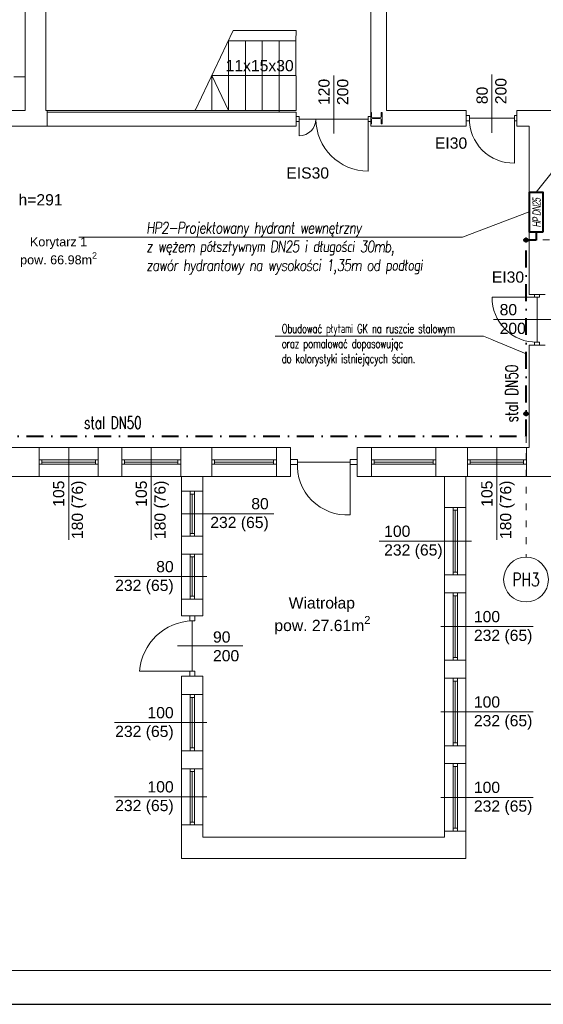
# Model space of a CAD drawing. Header units: millimetres. Extents: x -2390 to 43572, y -15084 to -12114.
# Tile 8 of 52: x 5268 to 6200, y -15084 to -13331. Entities that reach past the tile are written whole.
import ezdxf
from ezdxf import colors
from ezdxf.entities.mleader import LeaderData, LeaderLine
from ezdxf.enums import TextEntityAlignment as Align
from ezdxf.math import Vec2, Vec3

# ---------------------------------------------------------------- set-up
doc = ezdxf.new("R2010")
doc.units = ezdxf.units.MM
doc.linetypes.add('ACAD_ISO03W100', pattern=[30, 12, -18])
doc.linetypes.add('DASHDOT', pattern=[1, 0.5, -0.25, 0, -0.25])
for name, color, linetype, lineweight in [('@ opis C..O.', 7, 'Continuous', 18), ('@ Opis instalacji', 7, 'Continuous', 15), ('@ opis pionów', 7, 'ACAD_ISO03W100', 9), ('@HYDRANTOWA', 108, 'DASHDOT', 40), ('IS-ramka', 7, 'Continuous', 15), ('opisy', 5, 'Continuous', 5), ('R-Izolacja', 253, 'BATTING', 5), ('stolarka', 3, 'Continuous', 9), ('ściany nośne', 1, 'Continuous', 25)]:
    doc.layers.add(name, color=color, linetype=linetype, lineweight=lineweight)
doc.layers.add('IS-pomocnicze', color=2, linetype='Continuous', plot=False)
doc.styles.add('ROMANS', font='romans.shx', dxfattribs={"height": 1})
doc.styles.add('SIMPLEX', font='simplex.shx', dxfattribs={"width": 0.75})
doc.styles.get("Standard").update_dxf_attribs({"font": 'arial.ttf'})
doc.styles.add('STYLE1', font='arial.ttf', dxfattribs={"width": 0.8, "oblique": 10})
doc.linetypes.add('BATTING', pattern='A,0.00254,-2.54,[134,ltypeshp.shx,S=2.54,R=0,X=-2.54,Y=0],-5.08,[134,ltypeshp.shx,S=2.54,R=180,X=2.54,Y=0],-2.54', length=10.16254)

# ---------------------------------------------------------------- blocks, each defined once
blk = doc.blocks.new('A$C76065282')
at = {"layer": '@HYDRANTOWA', "color": 3, "linetype": 'Continuous', "lineweight": 40, "transparency": 33554687}
blk.add_lwpolyline([(-21.8, -28.5), (48.2, -28.5), (48.2, -3.5), (-21.8, -3.5)], close=True, dxfattribs=at)
at = {"layer": '@HYDRANTOWA', "color": 3, "lineweight": 0, "transparency": 33554687, "insert": (-14.4, -9.1), "char_height": 15, "width": 74.95, "attachment_point": 1, "style": 'STYLE1'}
blk.add_mtext('{\\W0.65;\\T0.9;HP DN25}', dxfattribs=at)
blk = doc.blocks.new('_None')

msp = doc.modelspace()

# ---------------------------------------------------------------- linework, layer by layer
at = {"layer": '@ Opis instalacji', "transparency": 33554687}
msp.add_circle((6168.9, -14327.8), 39.9, dxfattribs=at)
at = {"layer": '@HYDRANTOWA', "ltscale": 60, "transparency": 33554687}
msp.add_line((3237, -14072.5), (6168.9, -14072.5), dxfattribs=at)
at = {"layer": 'opisy', "color": 252, "lineweight": 0}
for p, q in [((5648.1, -13350.2), (5580, -13492.5)), ((5759.7, -13430.5), (5609.7, -13430.5)), ((5609.7, -13430.5), (5639.7, -13492.5)), ((5826.7, -13533.8), (5826.7, -13430.1)), ((6108.2, -13532.3), (6108.2, -13428.6)), ((5892.7, -13516.4), (5892.7, -13496.4)), ((5892.7, -13516.4), (5892.7, -13496.4)), ((5894.2, -13496.4), (5892.7, -13496.4)), ((5894.2, -13504.1), (5894.2, -13496.4)), ((5911.2, -13504.1), (5911.2, -13496.4)), ((5911.2, -13496.4), (5912.7, -13496.4)), ((5912.7, -13496.4), (5912.7, -13516.4)), ((5912.7, -13516.4), (5912.7, -13496.4)), ((5888.2, -13503.3), (5892.7, -13503.3)), ((5888.2, -13512.3), (5888.2, -13503.3)), ((5888.2, -13512.3), (5892.7, -13512.3)), ((5894.2, -13508.6), (5894.2, -13516.4)), ((5896, -13505.9), (5909.4, -13505.9)), ((5896, -13506.8), (5909.4, -13506.8)), ((5911.2, -13508.6), (5911.2, -13516.4)), ((6214.7, -13865), (6111, -13865)), ((5355.2, -14092.5), (5355.2, -14257.1)), ((5502.2, -14092.5), (5502.2, -14257.1)), ((6117.2, -14092.5), (6117.2, -14257.1)), ((5720.1, -14210.5), (5555.5, -14210.5)), ((5907.4, -14259.5), (6072, -14259.5)), ((5601.1, -14322.5), (5436.5, -14322.5)), ((6017.1, -14411.5), (6181.7, -14411.5)), ((5549.1, -14446), (5665, -14446)), ((6017.1, -14563.5), (6181.7, -14563.5)), ((5601.1, -14582.5), (5436.5, -14582.5)), ((5601.1, -14714.5), (5436.5, -14714.5)), ((6017.1, -14715.5), (6181.7, -14715.5))]:
    msp.add_line(p, q, dxfattribs=at)
for centre, start, end in [((5896, -13504.1), 180, 270), ((5896, -13508.6), 90, 180), ((5909.4, -13504.1), 270, 0), ((5909.4, -13508.6), 0, 90)]:
    msp.add_arc(centre, 1.8, start, end, dxfattribs=at)
at = {"layer": 'stolarka', "color": 252, "lineweight": 0}
for p, q in [((5765.2, -13503.3), (5759.7, -13503.3)), ((5765.2, -13512.3), (5759.7, -13512.3)), ((5765.2, -13512.3), (5765.2, -13503.3)), ((5765.2, -13507.8), (5888.2, -13507.8)), ((5765.2, -13507.8), (5765.2, -13537.8)), ((5888.2, -13507.8), (5888.2, -13600.8)), ((6068.2, -13501.8), (6062.7, -13501.8)), ((6068.2, -13510.8), (6062.7, -13510.8)), ((6068.2, -13510.8), (6068.2, -13501.8)), ((6068.2, -13506.3), (6148.2, -13506.3)), ((6148.2, -13501.8), (6152.7, -13501.8)), ((6148.2, -13510.8), (6148.2, -13501.8)), ((6148.2, -13506.3), (6148.2, -13586.3)), ((6148.2, -13510.8), (6152.7, -13510.8)), ((5892.7, -13516.4), (5894.2, -13516.4)), ((5912.7, -13516.4), (5911.2, -13516.4)), ((6188.7, -13825), (6108.7, -13825)), ((6184.2, -13825), (6184.2, -13820.5)), ((6193.2, -13825), (6184.2, -13825)), ((6188.7, -13905), (6188.7, -13825)), ((6193.2, -13825), (6193.2, -13820.5)), ((6184.2, -13905), (6184.2, -13910.5)), ((6193.2, -13905), (6184.2, -13905)), ((6193.2, -13905), (6193.2, -13910.5)), ((5302.7, -14114.5), (5307.7, -14114.5)), ((5307.7, -14122.5), (5302.7, -14122.5)), ((5307.7, -14114.5), (5307.7, -14122.5)), ((5307.7, -14114.5), (5402.7, -14114.5)), ((5307.7, -14118.5), (5402.7, -14118.5)), ((5307.7, -14122.5), (5402.7, -14122.5)), ((5407.7, -14114.5), (5402.7, -14114.5)), ((5402.7, -14114.5), (5402.7, -14122.5)), ((5402.7, -14122.5), (5407.7, -14122.5)), ((5449.7, -14114.5), (5454.7, -14114.5)), ((5454.7, -14122.5), (5449.7, -14122.5)), ((5454.7, -14114.5), (5454.7, -14122.5)), ((5454.7, -14114.5), (5549.7, -14114.5)), ((5454.7, -14118.5), (5549.7, -14118.5)), ((5454.7, -14122.5), (5549.7, -14122.5)), ((5554.7, -14114.5), (5549.7, -14114.5)), ((5549.7, -14114.5), (5549.7, -14122.5)), ((5549.7, -14122.5), (5554.7, -14122.5)), ((5609.7, -14114.5), (5614.7, -14114.5)), ((5614.7, -14122.5), (5609.7, -14122.5)), ((5614.7, -14114.5), (5614.7, -14122.5)), ((5614.7, -14114.5), (5719.7, -14114.5)), ((5614.7, -14118.5), (5719.7, -14118.5)), ((5614.7, -14122.5), (5719.7, -14122.5)), ((5724.7, -14114.5), (5719.7, -14114.5)), ((5719.7, -14114.5), (5719.7, -14122.5)), ((5719.7, -14122.5), (5724.7, -14122.5)), ((5762.2, -14114), (5749.7, -14114)), ((5762.2, -14123), (5749.7, -14123)), ((5762.2, -14123), (5762.2, -14114)), ((5762.2, -14118.5), (5856.2, -14118.5)), ((5856.2, -14114), (5868.7, -14114)), ((5856.2, -14123), (5856.2, -14114)), ((5856.2, -14118.5), (5856.2, -14212.5)), ((5856.2, -14123), (5868.7, -14123)), ((5893.7, -14114.5), (5898.7, -14114.5)), ((5898.7, -14122.5), (5893.7, -14122.5)), ((5898.7, -14114.5), (5898.7, -14122.5)), ((5898.7, -14114.5), (6003.7, -14114.5)), ((5898.7, -14118.5), (6003.7, -14118.5)), ((5898.7, -14122.5), (6003.7, -14122.5)), ((6008.7, -14114.5), (6003.7, -14114.5)), ((6003.7, -14114.5), (6003.7, -14122.5)), ((6003.7, -14122.5), (6008.7, -14122.5)), ((6064.7, -14114.5), (6069.7, -14114.5)), ((6069.7, -14122.5), (6064.7, -14122.5)), ((6069.7, -14114.5), (6069.7, -14122.5)), ((6069.7, -14114.5), (6164.7, -14114.5)), ((6069.7, -14118.5), (6164.7, -14118.5)), ((6069.7, -14122.5), (6164.7, -14122.5)), ((6169.7, -14114.5), (6164.7, -14114.5)), ((6164.7, -14114.5), (6164.7, -14122.5)), ((6164.7, -14122.5), (6169.7, -14122.5)), ((5571.1, -14175.5), (5571.1, -14170.5)), ((5579.1, -14175.5), (5571.1, -14175.5)), ((5571.1, -14175.5), (5571.1, -14245.5)), ((5575.1, -14175.5), (5575.1, -14245.5)), ((5579.1, -14170.5), (5579.1, -14175.5)), ((5579.1, -14175.5), (5579.1, -14245.5)), ((6039.1, -14204.5), (6039.1, -14199.5)), ((6047.1, -14204.5), (6039.1, -14204.5)), ((6039.1, -14204.5), (6039.1, -14314.5)), ((6043.1, -14204.5), (6043.1, -14314.5)), ((6047.1, -14199.5), (6047.1, -14204.5)), ((6047.1, -14204.5), (6047.1, -14314.5)), ((5579.1, -14245.5), (5571.1, -14245.5)), ((5571.1, -14245.5), (5571.1, -14250.5)), ((5579.1, -14250.5), (5579.1, -14245.5)), ((5571.1, -14287.5), (5571.1, -14282.5)), ((5579.1, -14282.5), (5579.1, -14287.5)), ((5579.1, -14287.5), (5571.1, -14287.5)), ((5571.1, -14287.5), (5571.1, -14357.5)), ((5575.1, -14287.5), (5575.1, -14357.5)), ((5579.1, -14287.5), (5579.1, -14357.5)), ((6047.1, -14314.5), (6039.1, -14314.5)), ((6039.1, -14314.5), (6039.1, -14319.5)), ((6047.1, -14319.5), (6047.1, -14314.5)), ((6039.1, -14356.5), (6039.1, -14351.5)), ((6047.1, -14356.5), (6039.1, -14356.5)), ((6039.1, -14356.5), (6039.1, -14466.5)), ((6043.1, -14356.5), (6043.1, -14466.5)), ((6047.1, -14351.5), (6047.1, -14356.5)), ((6047.1, -14356.5), (6047.1, -14466.5)), ((5579.1, -14357.5), (5571.1, -14357.5)), ((5571.1, -14357.5), (5571.1, -14362.5)), ((5579.1, -14362.5), (5579.1, -14357.5)), ((5570.6, -14401), (5570.6, -14392.5)), ((5570.6, -14401), (5579.6, -14401)), ((5575.1, -14401), (5575.1, -14491)), ((5579.6, -14401), (5579.6, -14392.5)), ((6047.1, -14466.5), (6039.1, -14466.5)), ((6039.1, -14466.5), (6039.1, -14471.5)), ((6047.1, -14471.5), (6047.1, -14466.5)), ((5575.1, -14491), (5481.1, -14491)), ((5570.6, -14491), (5570.6, -14499.5)), ((5570.6, -14491), (5579.6, -14491)), ((5579.6, -14491), (5579.6, -14499.5)), ((6039.1, -14508.5), (6039.1, -14503.5)), ((6047.1, -14508.5), (6039.1, -14508.5)), ((6039.1, -14508.5), (6039.1, -14618.5)), ((6043.1, -14508.5), (6043.1, -14618.5)), ((6047.1, -14503.5), (6047.1, -14508.5)), ((6047.1, -14508.5), (6047.1, -14618.5)), ((5571.1, -14537.5), (5571.1, -14532.5)), ((5579.1, -14537.5), (5571.1, -14537.5)), ((5571.1, -14537.5), (5571.1, -14627.5)), ((5575.1, -14537.5), (5575.1, -14627.5)), ((5579.1, -14532.5), (5579.1, -14537.5)), ((5579.1, -14537.5), (5579.1, -14627.5)), ((6047.1, -14618.5), (6039.1, -14618.5)), ((6039.1, -14618.5), (6039.1, -14623.5)), ((6047.1, -14623.5), (6047.1, -14618.5)), ((5579.1, -14627.5), (5571.1, -14627.5)), ((5571.1, -14627.5), (5571.1, -14632.5)), ((5579.1, -14632.5), (5579.1, -14627.5)), ((5571.1, -14669.5), (5571.1, -14664.5)), ((5579.1, -14669.5), (5571.1, -14669.5)), ((5571.1, -14669.5), (5571.1, -14759.5)), ((5575.1, -14669.5), (5575.1, -14759.5)), ((5579.1, -14664.5), (5579.1, -14669.5)), ((5579.1, -14669.5), (5579.1, -14759.5)), ((6039.1, -14660.5), (6039.1, -14655.5)), ((6047.1, -14660.5), (6039.1, -14660.5)), ((6039.1, -14660.5), (6039.1, -14770.5)), ((6043.1, -14660.5), (6043.1, -14770.5)), ((6047.1, -14655.5), (6047.1, -14660.5)), ((6047.1, -14660.5), (6047.1, -14770.5)), ((5579.1, -14759.5), (5571.1, -14759.5)), ((5571.1, -14759.5), (5571.1, -14764.5)), ((5579.1, -14764.5), (5579.1, -14759.5)), ((6047.1, -14770.5), (6039.1, -14770.5)), ((6039.1, -14770.5), (6039.1, -14775.5)), ((6047.1, -14775.5), (6047.1, -14770.5))]:
    msp.add_line(p, q, dxfattribs=at)
for points in [[(6148.2, -13586.3, -0.425735), (6068.2, -13506.3)], [(6108.7, -13825, 0.425735), (6188.7, -13905)], [(5856.2, -14212.5, -0.453664), (5762.2, -14118.5)], [(5481.1, -14491, -0.381595), (5575.1, -14401)]]:
    msp.add_lwpolyline(points, format="xyb", dxfattribs=at)
for centre, radius, start, end in [((5765.2, -13507.8), 30, 270, 0), ((5888.2, -13507.8), 93, 180.0031, 270)]:
    msp.add_arc(centre, radius, start, end, dxfattribs=at)
at = {"layer": 'ściany nośne', "color": 252, "lineweight": 0}
for p, q in [((5277.7, -13047.5), (5277.7, -13492.5)), ((5892.7, -13059.5), (5892.7, -13492.4)), ((5920.7, -13107.5), (5920.7, -13492.5)), ((5314.7, -13492.5), (5314.7, -13221.5)), ((5759.7, -13350.2), (5648.1, -13350.2)), ((5759.7, -13350.2), (5759.6, -13368.5)), ((5639.7, -13368.5), (5639.4, -13368.5)), ((5759.7, -13368.5), (5639.7, -13368.5)), ((5639.7, -13492.5), (5639.7, -13368.5)), ((5669.7, -13492.5), (5669.7, -13368.5)), ((5699.7, -13492.5), (5699.7, -13368.5)), ((5729.7, -13492.5), (5729.7, -13368.5)), ((5759.6, -13368.5), (5759.7, -13492.5)), ((5277.7, -13432.5), (5257.7, -13432.5)), ((5609.7, -13492.5), (5609.7, -13430.5)), ((5277.7, -13492.5), (5108.7, -13492.5)), ((5316.7, -13492.5), (5314.7, -13492.5)), ((5316.7, -13492.5), (5316.7, -13520.5)), ((5579.7, -13492.5), (5316.7, -13492.5)), ((5316.7, -13492.5), (5316.7, -13495.5)), ((5729.7, -13495.5), (5316.7, -13495.5)), ((5316.7, -13495.5), (5729.7, -13495.5)), ((5316.7, -13520.5), (5316.7, -13495.5)), ((5316.7, -13495.5), (5759.7, -13495.5)), ((5579.7, -13492.5), (5759.7, -13492.5)), ((5729.7, -13495.5), (5729.7, -13492.5)), ((5729.7, -13495.5), (5729.7, -13492.5)), ((5759.7, -13495.5), (5759.7, -13520.5)), ((5892.7, -13492.4), (5892.7, -13520.5)), ((5892.7, -13492.5), (5892.7, -13520.5)), ((6062.7, -13492.5), (5920.7, -13492.5)), ((6062.7, -13492.5), (6062.7, -13520.5)), ((6219.7, -13492.5), (6152.7, -13492.5)), ((6152.7, -13492.5), (6152.7, -13520.5)), ((5316.7, -13520.5), (5108.7, -13520.5)), ((5759.7, -13520.5), (5316.7, -13520.5)), ((5892.7, -13520.5), (6062.7, -13520.5)), ((6152.7, -13520.5), (6174.7, -13520.5)), ((6174.7, -13820.5), (6174.7, -13520.5)), ((6174.7, -13820.5), (6202.7, -13820.5)), ((6174.7, -14092.5), (6174.7, -13910.5)), ((6202.7, -13910.5), (6174.7, -13910.5)), ((5749.7, -14092.5), (5003.7, -14092.5)), ((5302.7, -14144.5), (5302.7, -14092.5)), ((5407.7, -14144.5), (5407.7, -14092.5)), ((5449.7, -14144.5), (5449.7, -14092.5)), ((5554.7, -14144.5), (5554.7, -14092.5)), ((5609.7, -14144.5), (5609.7, -14092.5)), ((5724.7, -14144.5), (5724.7, -14092.5)), ((5749.7, -14144.5), (5749.7, -14092.5)), ((6174.7, -14092.5), (5868.7, -14092.5)), ((5868.7, -14144.5), (5868.7, -14092.5)), ((5893.7, -14144.5), (5893.7, -14092.5)), ((6008.7, -14144.5), (6008.7, -14092.5)), ((6064.7, -14144.5), (6064.7, -14092.5)), ((6169.7, -14092.5), (6169.7, -14144.5)), ((5749.7, -14144.5), (3173.7, -14144.5)), ((5556.1, -14392.5), (5556.1, -14144.5)), ((5594.1, -14392.5), (5594.1, -14144.5)), ((7867.7, -14144.5), (5868.7, -14144.5)), ((6024.1, -14144.5), (6024.1, -14786.5)), ((6062.1, -14144.5), (6062.1, -14824.5)), ((5594.1, -14170.5), (5556.1, -14170.5)), ((6062.1, -14199.5), (6024.1, -14199.5)), ((5594.1, -14250.5), (5556.1, -14250.5)), ((5594.1, -14282.5), (5556.1, -14282.5)), ((6062.1, -14319.5), (6024.1, -14319.5)), ((6062.1, -14351.5), (6024.1, -14351.5)), ((5594.1, -14362.5), (5556.1, -14362.5)), ((5594.1, -14392.5), (5556.1, -14392.5)), ((6062.1, -14471.5), (6024.1, -14471.5)), ((5556.1, -14824.5), (5556.1, -14499.5)), ((5594.1, -14499.5), (5556.1, -14499.5)), ((5594.1, -14786.5), (5594.1, -14499.5)), ((6062.1, -14503.5), (6024.1, -14503.5)), ((5594.1, -14532.5), (5556.1, -14532.5)), ((5594.1, -14632.5), (5556.1, -14632.5)), ((6062.1, -14623.5), (6024.1, -14623.5)), ((5594.1, -14664.5), (5556.1, -14664.5)), ((6062.1, -14655.5), (6024.1, -14655.5)), ((5594.1, -14764.5), (5556.1, -14764.5)), ((6062.1, -14775.5), (6024.1, -14775.5)), ((6024.1, -14786.5), (5594.1, -14786.5)), ((6062.1, -14824.5), (5556.1, -14824.5))]:
    msp.add_line(p, q, dxfattribs=at)
for p in [(5579.7, -13492.5), (5609.7, -13492.5), (5639.7, -13492.5), (5669.7, -13492.5), (5699.7, -13492.5), (5729.7, -13492.5)]:
    msp.add_point(p, dxfattribs=at)

# ---------------------------------------------------------------- block references
at = {"layer": 'R-Izolacja', "transparency": 33554687, "rotation": 90}
msp.add_blockref('A$C76065282', (6171.1, -13686.6), dxfattribs=at)

# ---------------------------------------------------------------- texts
at = {"color": 0, "ltscale": 10, "insert": (13697.8, -14962.6), "char_height": 15, "attachment_point": 1, "style": 'ROMANS'}
msp.add_mtext('\\pi-599.48;{\\fCalibri|b0|i0|c0|p34;\\W0.9;Zastrzega się wszelkie prawa wynikajace z Ustawy o prawie autorskim. Rysunek niniejszy nie może być w całości lub w części przerysowany,\\P\\pi-400.79;                      uzupełniony lub odstąpiony komukolwiek, bez pisemnej zgody firmy projektowej }', dxfattribs=at)
at = {"layer": '@ Opis instalacji', "lineweight": 30, "transparency": 33554687, "style": 'SIMPLEX', "width": 0.75}
msp.add_text('PH3', height=24, dxfattribs=at).set_placement((6168.9, -14327.8), align=Align.MIDDLE_CENTER)
at = {"layer": 'opisy', "color": 252, "lineweight": 0}
for s, insert, char_height, width, attachment_point in [('11x15x30', (5634.4, -13402.8), 20, 104.913, 1), ('EI30', (6006.8, -13540.7), 20, 104.913, 1), ('EIS30', (5742.4, -13593.9), 20, 104.913, 1), ('h=291', (5265.9, -13641.6), 20, 104.913, 1), ('\\A1;\\pxqc;Korytarz 1\\Ppow. 66.98m{\\H0.7x;\\S2^ ;}', (5225.3, -13718.4), 16, 223.779, 1), ('EI30', (6108.1, -13779.2), 20, 104.913, 1), ('80\\P200', (6122, -13837.2), 20, 6.698, 1), ('\\A1;\\pi87.639;Pom.\\P\\pi62.263;Zajęciowe\\P\\pi51.144;pow. 8.60m{\\H0.7x;\\S2^ ;}', (4721.2, -13924.5), 16, 223.779, 1), ('80\\P232 (65)', (5711.2, -14182.7), 20, 104.913, 3), ('100\\P232 (65)', (5916.5, -14231.7), 20, 104.913, 1), ('80\\P232 (65)', (5542, -14294.7), 20, 104.913, 3), ('\\A1;\\pi53.615;Wiatrołap\\P\\pi28.188;pow. 27.61m{\\H0.7x;\\S2^ ;}', (5693, -14359.3), 20, 223.779, 1), ('100\\P232 (65)', (6076.2, -14383.7), 20, 104.913, 1), ('90\\P200', (5612, -14420), 20, 6.698, 1), ('100\\P232 (65)', (6076.2, -14535.7), 20, 104.913, 1), ('100\\P232 (65)', (5542, -14554.7), 20, 104.913, 3), ('100\\P232 (65)', (5542, -14686.7), 20, 104.913, 3), ('100\\P232 (65)', (6076.2, -14687.7), 20, 104.913, 1)]:
    msp.add_mtext(s, dxfattribs=dict(at, insert=insert, char_height=char_height, width=width, attachment_point=attachment_point))
at = {"layer": 'opisy', "color": 252, "lineweight": 0, "char_height": 20, "rotation": 90}
for s, insert, width, attachment_point in [('120\\P200', (5799.4, -13482.9), 6.698, 1), ('80\\P200', (6080.8, -13481.4), 6.698, 1), ('105\\P180 (76)', (5327.3, -14151.6), 104.913, 3), ('105\\P180 (76)', (5474.3, -14151.6), 104.913, 3), ('105\\P180 (76)', (6089.3, -14151.6), 104.913, 3)]:
    msp.add_mtext(s, dxfattribs=dict(at, insert=insert, width=width, attachment_point=attachment_point))

# ---------------------------------------------------------------- next in the draw order: leaders
at = {"layer": 'opisy', "color": 0, "lineweight": 30, "transparency": 33554687}
ml = msp.add_multileader_mtext('Standard', dxfattribs=at)
ml.set_content('{\\Fsimplex|c238;\\Q7;\\W0.8;\\T0.9;\\C0;HP2-Projektowany hydrant wewnętrzny\\Pz wężem półsztywnym DN25 i długości 30mb,\\Pzawór hydrantowy na wysokości 1,35m od podłogi}', color=252, style='ROMANS')
ml.set_leader_properties(color=256, linetype='ByLayer', lineweight=5)
ml.set_arrow_properties(name='NONE')
ml.build(insert=Vec2(0, 0))
ml.multileader.update_dxf_attribs({"text_left_attachment_type": 6, "text_right_attachment_type": 6, "dogleg_length": 0, "arrow_head_size": 0})
ctx = ml.context
ctx.base_point, ctx.char_height, ctx.arrow_head_size, ctx.plane_origin = Vec3(5491.2, -13718.2), 20, 0, Vec3(4846.4, -13276.1)
ctx.left_attachment, ctx.right_attachment = 6, 6
notes = []
notes.append((ctx, [(1, (1, 1, 0), (6055.8, -13718.2), (-1, 0), 0, [(0, [(6174.7, -13673.3)], 0, [])])]))
ctx.mtext.insert, ctx.mtext.line_spacing_style, ctx.mtext.flow_direction = Vec3(5493.2, -13691.5), 2, 5
ctx.mtext.has_bg_fill, ctx.mtext.bg_color, ctx.mtext.bg_scale_factor, ctx.mtext.bg_transparency, ctx.mtext.use_window_bg_color = 1, -1027028792, 1.5, 0, 1
for ctx, leaders in notes:
    for number, flags, end, landing, length, lines in leaders:
        leader = LeaderData()
        leader.index, (leader.has_last_leader_line, leader.has_dogleg_vector, leader.attachment_direction) = number, flags
        leader.last_leader_point, leader.dogleg_vector, leader.dogleg_length = Vec3(end), Vec3(landing), length
        for number, points, colour, breaks in lines:
            line = LeaderLine()
            line.index, line.vertices, line.color, line.breaks = number, Vec3.list(points), colors.encode_raw_color(colour), breaks
            leader.lines.append(line)
        ctx.leaders.append(leader)

# ---------------------------------------------------------------- next in the draw order: hatches: boundary and pattern name
at = {"layer": '@HYDRANTOWA', "ltscale": 50, "transparency": 33554687}
for points in [[(6168.9, -13720.2, 1), (6168.9, -13726.3, 1)], [(6168.9, -13726.4, -1), (6168.9, -13720.3, -1)], [(6168.9, -14029.4, 1), (6168.9, -14035.6, 1)], [(6168.9, -14035.7, -1), (6168.9, -14029.6, -1)]]:
    msp.add_hatch(color=256, dxfattribs=at).paths.add_polyline_path(points)

# ---------------------------------------------------------------- next in the draw order: linework, layer by layer
at = {"layer": '@ opis pionów', "transparency": 33554687}
for p, q in [((6168.9, -13723.2), (6266.5, -13723.2)), ((6168.9, -14072.5), (6168.9, -14287.9))]:
    msp.add_line(p, q, dxfattribs=at)
at = {"layer": '@HYDRANTOWA', "ltscale": 60, "transparency": 33554687}
for p, q in [((6187.2, -13708.3), (6187.2, -13723.3)), ((6187.2, -13723.3), (6168.9, -13723.3)), ((6168.9, -14072.5), (6168.9, -13723.3))]:
    msp.add_line(p, q, dxfattribs=at)
at = {"layer": '@HYDRANTOWA', "ltscale": 50, "transparency": 33554687}
for centre in [(6168.9, -13723.2), (6168.9, -13723.3), (6168.9, -14032.5), (6168.9, -14032.6)]:
    msp.add_circle(centre, 3.05, dxfattribs=at)
at = {"layer": 'IS-pomocnicze', "transparency": 33554687}
msp.add_lwpolyline([(2016.3, -15084), (8016.3, -15084), (8016.3, -12114), (2016.3, -12114), (2016.3, -15084)], dxfattribs=at)
at = {"layer": 'IS-ramka', "transparency": 33554687}
msp.add_lwpolyline([(2076.3, -15024), (7956.3, -15024), (7956.3, -12174), (2076.3, -12174)], close=True, dxfattribs=at)

# ---------------------------------------------------------------- next in the draw order: texts
at = {"layer": '@HYDRANTOWA', "lineweight": 30, "transparency": 33554687, "insert": (6132.3, -13927.4), "char_height": 22, "width": 120.212, "attachment_point": 3, "rotation": 90, "style": 'STYLE1', "bg_fill": 3, "box_fill_scale": 1.1, "bg_fill_color": 256, "bg_fill_transparency": 0}
msp.add_mtext('\\pxql;{\\Fsimplex|c238;\\Q0;\\W0.7;\\C0;stal DN50}', dxfattribs=at)
at = {"layer": '@HYDRANTOWA', "lineweight": 30, "transparency": 33554687, "insert": (5502.8, -14037.4), "char_height": 22, "width": 120.212, "attachment_point": 3, "style": 'STYLE1', "bg_fill": 3, "box_fill_scale": 1.1, "bg_fill_color": 256, "bg_fill_transparency": 0}
msp.add_mtext('\\pxql;{\\Fsimplex|c238;\\Q0;\\W0.7;\\C0;stal DN50}', dxfattribs=at)

# ---------------------------------------------------------------- next in the draw order: leaders
at = {"layer": '@ opis C..O.'}
ml = msp.add_multileader_mtext('Standard', dxfattribs=at)
ml.set_content('{\\W0.7;\\T0.95;Otwór zabezpieczyć kątownikami stalowymi 50x50mm}', color=256, style='ROMANS')
ml.set_leader_properties(color=256, linetype='ByLayer', lineweight=5)
ml.set_arrow_properties(name='NONE')
ml.build(insert=Vec2(0, 0))
ml.multileader.update_dxf_attribs({"text_left_attachment_type": 6, "text_right_attachment_type": 6, "dogleg_length": 0, "arrow_head_size": 0})
ctx = ml.context
ctx.base_point, ctx.char_height, ctx.arrow_head_size, ctx.plane_origin = Vec3(6241.3, -13569.3), 16, 0, Vec3(-3109.2, -13505.8)
ctx.left_attachment, ctx.right_attachment = 6, 6
notes = []
notes.append((ctx, [(0, (1, 1, 0), (6241.3, -13569.3), (1, 0), 0, [(0, [(6187.2, -13638.3)], 0, [])])]))
ctx.mtext.insert, ctx.mtext.width, ctx.mtext.defined_height, ctx.mtext.line_spacing_style, ctx.mtext.flow_direction = Vec3(6243.3, -13548), 270.047, 22.6, 2, 5
ctx.mtext.has_bg_fill, ctx.mtext.bg_color, ctx.mtext.bg_scale_factor, ctx.mtext.bg_transparency, ctx.mtext.use_window_bg_color = 1, -1027028792, 1.5, 0, 1
for ctx, leaders in notes:
    for number, flags, end, landing, length, lines in leaders:
        leader = LeaderData()
        leader.index, (leader.has_last_leader_line, leader.has_dogleg_vector, leader.attachment_direction) = number, flags
        leader.last_leader_point, leader.dogleg_vector, leader.dogleg_length = Vec3(end), Vec3(landing), length
        for number, points, colour, breaks in lines:
            line = LeaderLine()
            line.index, line.vertices, line.color, line.breaks = number, Vec3.list(points), colors.encode_raw_color(colour), breaks
            leader.lines.append(line)
        ctx.leaders.append(leader)

# ---------------------------------------------------------------- next in the draw order: leaders
ml = msp.add_multileader_mtext('Standard', dxfattribs=at)
ml.set_content('{\\W0.7;\\T0.95;Obudować płytami GK na ruszcie stalowym \\Poraz pomalować \\A1;\\C7;dopasowując \\Pdo kolorystyki istniejących ścian.}', color=256, style='ROMANS')
ml.set_leader_properties(color=256, linetype='ByLayer', lineweight=5)
ml.set_arrow_properties(name='NONE')
ml.build(insert=Vec2(0, 0))
ml.multileader.update_dxf_attribs({"text_left_attachment_type": 6, "text_right_attachment_type": 6, "dogleg_length": 0, "arrow_head_size": 0})
ctx = ml.context
ctx.base_point, ctx.char_height, ctx.arrow_head_size, ctx.plane_origin = Vec3(5732.2, -13894.3), 16, 0, Vec3(-3468.1, -13830.8)
ctx.left_attachment, ctx.right_attachment = 6, 6
notes = []
notes.append((ctx, [(1, (1, 1, 0), (6093, -13894.3), (-1, 0), 0, [(0, [(6168.9, -13925.9)], 0, [])])]))
ctx.mtext.insert, ctx.mtext.width, ctx.mtext.defined_height, ctx.mtext.line_spacing_style, ctx.mtext.flow_direction = Vec3(5734.2, -13872.9), 364.667, 22.6, 2, 5
ctx.mtext.has_bg_fill, ctx.mtext.bg_color, ctx.mtext.bg_scale_factor, ctx.mtext.bg_transparency, ctx.mtext.use_window_bg_color = 1, -1027028792, 1.5, 0, 1
for ctx, leaders in notes:
    for number, flags, end, landing, length, lines in leaders:
        leader = LeaderData()
        leader.index, (leader.has_last_leader_line, leader.has_dogleg_vector, leader.attachment_direction) = number, flags
        leader.last_leader_point, leader.dogleg_vector, leader.dogleg_length = Vec3(end), Vec3(landing), length
        for number, points, colour, breaks in lines:
            line = LeaderLine()
            line.index, line.vertices, line.color, line.breaks = number, Vec3.list(points), colors.encode_raw_color(colour), breaks
            leader.lines.append(line)
        ctx.leaders.append(leader)

doc.saveas('drawing.dxf')
